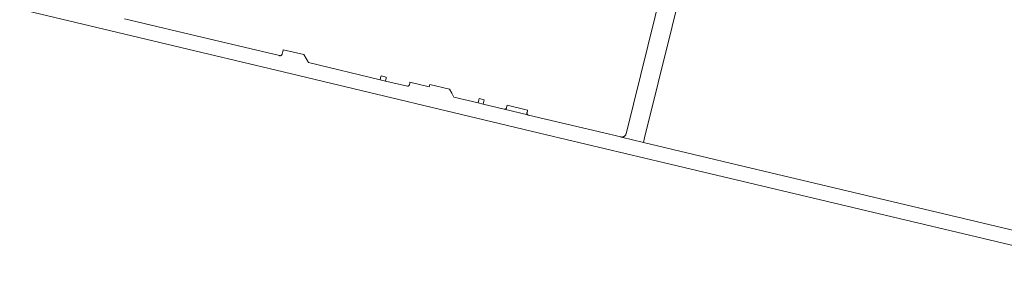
# Model space of a CAD drawing. Extents: x 146402 to 164798, y 455483 to 464134.
# Tile 111 of 256: x 156955 to 157189, y 458404 to 458462. Entities that reach past the tile are written whole.
import ezdxf

# ---------------------------------------------------------------- set-up
doc = ezdxf.new("R2010")
doc.units = 0
doc.header["$LTSCALE"] = 0.2
doc.layers.add('B-XX-VH-VERHARDING_ASFALT-GV', color=252, linetype='CONTINUOUS', lineweight=18)
doc.layers.add('B-XX-VH-VERHARDING_BETONSTRAATSTEEN-GV', color=252, linetype='CONTINUOUS', lineweight=18)

msp = doc.modelspace()

# ---------------------------------------------------------------- linework, layer by layer
at = {"layer": 'B-XX-VH-VERHARDING_ASFALT-GV'}
for points in [[(156955.117, 458464.347), (157000, 458453.655), (157015.932, 458449.859), (157080.079, 458434.521), (157108.094, 458427.856), (157208.418, 458404.036)], [(157223.386, 458404.127), (157126.972, 458426.989), (157103.084, 458432.717), (157097.892, 458433.979), (157097.801, 458433.987), (157097.711, 458434.003), (157075.814, 458439.187), (157075.797, 458439.191), (157075.738, 458439.211), (157075.682, 458439.238), (157075.63, 458439.272), (157070.063, 458440.566), (157070.002, 458440.579), (157065.052, 458441.77), (157063.83, 458442.072), (157058.083, 458443.436), (157057.596, 458444.371), (157057.108, 458445.306), (157052.399, 458446.42), (157052.254, 458445.929), (157047.689, 458446.993), (157047.636, 458446.716), (157047.582, 458446.438), (157047.571, 458446.395), (157047.549, 458446.336), (157047.52, 458446.28), (157047.484, 458446.229), (157047.441, 458446.182), (157047.393, 458446.141), (157047.34, 458446.106), (157047.284, 458446.078), (157047.224, 458446.058), (157047.162, 458446.046), (157047.099, 458446.041), (157041.867, 458447.273), (157040.638, 458447.585), (157023.631, 458451.635), (157023.078, 458452.602), (157022.525, 458453.569), (157017.634, 458454.708), (157017.53, 458454.303), (157017.363, 458453.657), (157017.358, 458453.64), (157017.337, 458453.58), (157017.308, 458453.524), (157017.272, 458453.472), (157017.23, 458453.425), (157017.182, 458453.383), (157017.129, 458453.348), (157017.073, 458453.32), (157017.013, 458453.3), (157016.951, 458453.286), (157016.888, 458453.281), (157016.825, 458453.284), (157016.763, 458453.295), (157000, 458457.275), (156980.006, 458462.022)]]:
    msp.add_lwpolyline(points, dxfattribs=at)
at = {"layer": 'B-XX-VH-VERHARDING_BETONSTRAATSTEEN-GV'}
msp.add_lwpolyline([(157109.236, 458476.39), (157098.938, 458434.724), (157098.933, 458434.709), (157098.902, 458434.623), (157098.87, 458434.553), (157098.864, 458434.54), (157098.819, 458434.461), (157098.767, 458434.386), (157098.708, 458434.316), (157098.644, 458434.252), (157098.574, 458434.193), (157098.499, 458434.141), (157098.42, 458434.095), (157098.337, 458434.057), (157098.252, 458434.025), (157098.164, 458434.002), (157098.074, 458433.986), (157097.983, 458433.978), (157097.892, 458433.979), (157103.084, 458432.717), (157103.343, 458433.803), (157113.115, 458473.325)], dxfattribs=at)
for points in [[(157042.076, 458448.221), (157040.848, 458448.54), (157040.798, 458448.311), (157040.638, 458447.585), (157041.867, 458447.273), (157042.022, 458447.975)], [(157065.309, 458442.819), (157064.083, 458443.107), (157064.014, 458442.824), (157063.83, 458442.072), (157065.052, 458441.77), (157065.237, 458442.524)], [(157075.604, 458440.355), (157070.743, 458441.523), (157070.689, 458441.295), (157070.606, 458440.942), (157070.596, 458440.904), (157070.574, 458440.845), (157070.544, 458440.791), (157070.508, 458440.74), (157070.465, 458440.694), (157070.417, 458440.654), (157070.365, 458440.621), (157070.308, 458440.595), (157070.249, 458440.576), (157070.187, 458440.565), (157070.125, 458440.562), (157070.063, 458440.566), (157075.63, 458439.272), (157075.584, 458439.313), (157075.542, 458439.359), (157075.507, 458439.41), (157075.479, 458439.465), (157075.458, 458439.524), (157075.445, 458439.584), (157075.44, 458439.646), (157075.442, 458439.708), (157075.453, 458439.769), (157075.56, 458440.184)]]:
    msp.add_lwpolyline(points, close=True, dxfattribs=at)

doc.saveas('drawing.dxf')
